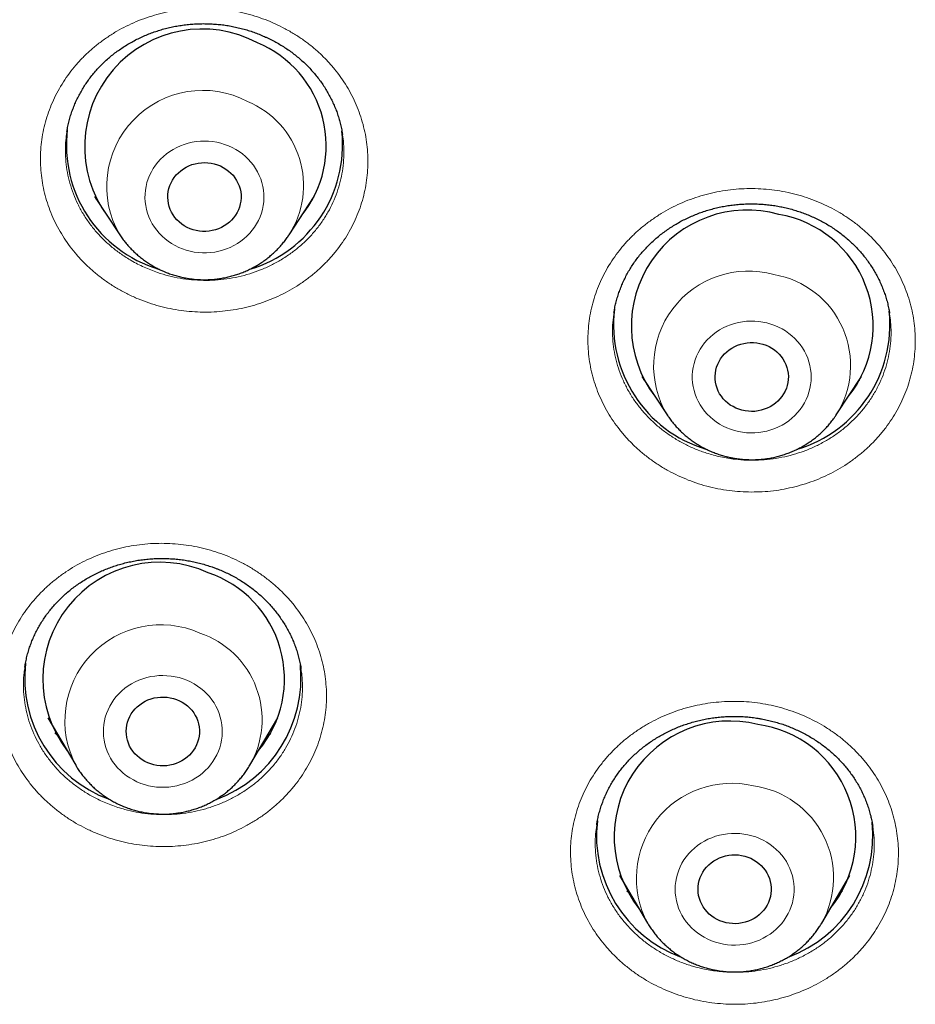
# Model space of a CAD drawing. Header units: millimetres. Extents: x 8 to 436, y 12 to 763.
# Tile 167 of 256: x 216 to 227, y 672 to 684. Entities that reach past the tile are written whole.
import ezdxf

# ---------------------------------------------------------------- set-up
doc = ezdxf.new("R2010")
doc.units = ezdxf.units.MM

msp = doc.modelspace()

# ---------------------------------------------------------------- linework, layer by layer
at = {"color": 7, "linetype": 'Continuous', "lineweight": 30}
for p, q in [((216.513, 682.501), (216.512, 682.496)), ((219.896, 682.471), (219.896, 682.473)), ((216.854, 681.707), (217.164, 681.236)), ((216.884, 681.661), (216.874, 681.671)), ((219.241, 681.236), (219.551, 681.707)), ((219.526, 681.663), (219.515, 681.653)), ((219.241, 681.236), (219.239, 681.233)), ((226.617, 680.268), (226.616, 680.275)), ((223.575, 679.497), (223.885, 679.026)), ((225.962, 679.026), (226.272, 679.497)), ((226.248, 679.454), (226.238, 679.445)), ((215.998, 675.933), (215.998, 675.929)), ((219.388, 675.905), (219.387, 675.909)), ((216.277, 675.309), (216.621, 674.725)), ((218.761, 674.725), (219.105, 675.309)), ((223.02, 673.994), (223.02, 673.989)), ((223.3, 673.371), (223.644, 672.788)), ((225.784, 672.788), (226.127, 673.371)), ((225.784, 672.788), (225.782, 672.785))]:
    msp.add_line(p, q, dxfattribs=at)
at = {"color": 252, "linetype": 'Continuous', "lineweight": 0}
for p, q in [((216.882, 681.665), (216.871, 681.675)), ((219.527, 681.666), (219.518, 681.657)), ((219.239, 681.233), (219.229, 681.219)), ((223.604, 679.453), (223.596, 679.461)), ((226.249, 679.458), (226.241, 679.449)), ((216.417, 675.072), (216.366, 675.123)), ((219.016, 675.12), (218.962, 675.067)), ((223.44, 673.134), (223.389, 673.184)), ((226.04, 673.184), (225.986, 673.131)), ((225.782, 672.785), (225.772, 672.768))]:
    msp.add_line(p, q, dxfattribs=at)
at = {"color": 252, "linetype": 'Continuous', "lineweight": 0, "flags": 128}
for points in [[(217.886, 681.083), (217.932, 681.064), (217.979, 681.048), (218.028, 681.035), (218.077, 681.026), (218.127, 681.019), (218.177, 681.016), (218.228, 681.016), (218.278, 681.019), (218.328, 681.026), (218.377, 681.035), (218.426, 681.048), (218.473, 681.064), (218.519, 681.083), (218.564, 681.105), (218.607, 681.13), (218.648, 681.158), (218.687, 681.188), (218.723, 681.221), (218.758, 681.256), (218.789, 681.293), (218.818, 681.332), (218.843, 681.372), (218.866, 681.415), (218.885, 681.458), (218.902, 681.503), (218.915, 681.549), (218.924, 681.596), (218.93, 681.643), (218.933, 681.69), (218.932, 681.737), (218.928, 681.785), (218.92, 681.831), (218.909, 681.878), (218.894, 681.923), (218.876, 681.967), (218.855, 682.01), (218.831, 682.052), (218.804, 682.092), (218.774, 682.13), (218.741, 682.166), (218.705, 682.2), (218.668, 682.231), (218.628, 682.26), (218.586, 682.286), (218.542, 682.31), (218.497, 682.33), (218.45, 682.348), (218.402, 682.362), (218.353, 682.374), (218.303, 682.382), (218.253, 682.387), (218.202, 682.388), (218.152, 682.387), (218.102, 682.382), (218.052, 682.374), (218.003, 682.362), (217.955, 682.348), (217.908, 682.33), (217.863, 682.31), (217.819, 682.286), (217.777, 682.26), (217.737, 682.231), (217.7, 682.2), (217.664, 682.166), (217.631, 682.13), (217.601, 682.092), (217.574, 682.052), (217.55, 682.01), (217.529, 681.967), (217.511, 681.923), (217.496, 681.878), (217.485, 681.831), (217.477, 681.785), (217.473, 681.737), (217.472, 681.69), (217.475, 681.643), (217.481, 681.596), (217.49, 681.549), (217.503, 681.503), (217.52, 681.458), (217.539, 681.415), (217.562, 681.372), (217.587, 681.332), (217.616, 681.293), (217.647, 681.256), (217.682, 681.221), (217.718, 681.188), (217.757, 681.158), (217.798, 681.13), (217.841, 681.105), (217.886, 681.083)], [(224.761, 678.823), (224.811, 678.814), (224.861, 678.808), (224.911, 678.805), (224.962, 678.806), (225.012, 678.81), (225.062, 678.818), (225.111, 678.828), (225.159, 678.842), (225.206, 678.859), (225.252, 678.879), (225.296, 678.901), (225.339, 678.927), (225.379, 678.955), (225.418, 678.986), (225.454, 679.019), (225.487, 679.055), (225.518, 679.092), (225.546, 679.132), (225.571, 679.173), (225.592, 679.215), (225.611, 679.259), (225.627, 679.305), (225.639, 679.351), (225.647, 679.397), (225.653, 679.444), (225.654, 679.492), (225.653, 679.539), (225.647, 679.586), (225.639, 679.633), (225.627, 679.679), (225.611, 679.724), (225.592, 679.768), (225.571, 679.811), (225.546, 679.852), (225.518, 679.891), (225.487, 679.929), (225.454, 679.964), (225.418, 679.998), (225.379, 680.028), (225.339, 680.057), (225.296, 680.082), (225.252, 680.105), (225.206, 680.125), (225.159, 680.142), (225.111, 680.155), (225.062, 680.166), (225.012, 680.173), (224.962, 680.177), (224.911, 680.178), (224.861, 680.176), (224.811, 680.17), (224.761, 680.161), (224.713, 680.149), (224.665, 680.134), (224.618, 680.115), (224.573, 680.094), (224.53, 680.07), (224.488, 680.043), (224.449, 680.013), (224.412, 679.981), (224.377, 679.947), (224.345, 679.91), (224.316, 679.872), (224.289, 679.832), (224.266, 679.79), (224.245, 679.746), (224.228, 679.702), (224.215, 679.656), (224.204, 679.61), (224.197, 679.563), (224.194, 679.515), (224.194, 679.468), (224.197, 679.421), (224.204, 679.374), (224.215, 679.327), (224.228, 679.282), (224.245, 679.237), (224.266, 679.194), (224.289, 679.152), (224.316, 679.112), (224.345, 679.073), (224.377, 679.037), (224.412, 679.002), (224.449, 678.97), (224.488, 678.941), (224.53, 678.914), (224.573, 678.89), (224.618, 678.868), (224.665, 678.85), (224.713, 678.835), (224.761, 678.823)], [(217.42, 674.503), (217.467, 674.487), (217.515, 674.474), (217.565, 674.465), (217.615, 674.458), (217.665, 674.455), (217.715, 674.455), (217.766, 674.458), (217.816, 674.464), (217.865, 674.474), (217.914, 674.487), (217.961, 674.503), (218.007, 674.522), (218.052, 674.544), (218.095, 674.569), (218.136, 674.596), (218.175, 674.626), (218.211, 674.659), (218.246, 674.694), (218.277, 674.731), (218.306, 674.77), (218.331, 674.811), (218.354, 674.853), (218.374, 674.897), (218.39, 674.941), (218.403, 674.987), (218.413, 675.034), (218.419, 675.081), (218.421, 675.128), (218.421, 675.176), (218.416, 675.223), (218.408, 675.27), (218.397, 675.316), (218.383, 675.361), (218.365, 675.405), (218.344, 675.449), (218.32, 675.49), (218.293, 675.53), (218.263, 675.568), (218.23, 675.604), (218.195, 675.638), (218.157, 675.669), (218.117, 675.698), (218.075, 675.725), (218.031, 675.748), (217.986, 675.769), (217.939, 675.786), (217.891, 675.801), (217.842, 675.812), (217.792, 675.82), (217.742, 675.825), (217.692, 675.827), (217.641, 675.826), (217.591, 675.821), (217.542, 675.813), (217.493, 675.801), (217.445, 675.787), (217.398, 675.769), (217.352, 675.749), (217.308, 675.725), (217.266, 675.699), (217.226, 675.67), (217.189, 675.639), (217.153, 675.605), (217.12, 675.569), (217.09, 675.531), (217.063, 675.491), (217.039, 675.45), (217.018, 675.407), (217, 675.362), (216.985, 675.317), (216.974, 675.271), (216.966, 675.224), (216.962, 675.177), (216.961, 675.13), (216.963, 675.082), (216.969, 675.035), (216.979, 674.989), (216.992, 674.943), (217.008, 674.898), (217.027, 674.854), (217.05, 674.812), (217.075, 674.771), (217.104, 674.732), (217.135, 674.695), (217.17, 674.66), (217.206, 674.627), (217.245, 674.597), (217.286, 674.57), (217.329, 674.545), (217.373, 674.523), (217.42, 674.503)], [(224.576, 672.529), (224.625, 672.522), (224.676, 672.518), (224.726, 672.517), (224.776, 672.519), (224.826, 672.525), (224.876, 672.534), (224.925, 672.546), (224.972, 672.561), (225.019, 672.579), (225.064, 672.601), (225.107, 672.625), (225.149, 672.652), (225.188, 672.681), (225.226, 672.713), (225.26, 672.748), (225.292, 672.784), (225.322, 672.823), (225.348, 672.863), (225.372, 672.905), (225.392, 672.948), (225.409, 672.993), (225.423, 673.038), (225.433, 673.085), (225.44, 673.132), (225.444, 673.179), (225.444, 673.226), (225.44, 673.274), (225.433, 673.321), (225.423, 673.367), (225.409, 673.412), (225.392, 673.457), (225.372, 673.5), (225.349, 673.542), (225.322, 673.583), (225.293, 673.621), (225.261, 673.658), (225.226, 673.692), (225.189, 673.724), (225.15, 673.754), (225.108, 673.781), (225.065, 673.805), (225.02, 673.826), (224.973, 673.845), (224.925, 673.86), (224.877, 673.872), (224.827, 673.881), (224.777, 673.887), (224.727, 673.889), (224.676, 673.888), (224.626, 673.884), (224.576, 673.877), (224.527, 673.867), (224.479, 673.853), (224.432, 673.836), (224.386, 673.816), (224.342, 673.794), (224.299, 673.768), (224.259, 673.74), (224.22, 673.709), (224.184, 673.676), (224.151, 673.64), (224.12, 673.603), (224.092, 673.563), (224.067, 673.522), (224.045, 673.48), (224.027, 673.436), (224.011, 673.39), (223.999, 673.344), (223.99, 673.298), (223.985, 673.251), (223.983, 673.203), (223.985, 673.156), (223.99, 673.109), (223.999, 673.062), (224.011, 673.016), (224.026, 672.971), (224.045, 672.927), (224.067, 672.884), (224.092, 672.843), (224.12, 672.804), (224.15, 672.766), (224.184, 672.731), (224.22, 672.697), (224.258, 672.667), (224.299, 672.638), (224.341, 672.613), (224.385, 672.59), (224.431, 672.57), (224.478, 672.553), (224.526, 672.54), (224.576, 672.529)]]:
    msp.add_lwpolyline(points, dxfattribs=at)
at = {"color": 7, "linetype": 'Continuous', "lineweight": 30, "flags": 128}
for points in [[(218.398, 682.083), (218.433, 682.065), (218.466, 682.045), (218.497, 682.021), (218.526, 681.996), (218.553, 681.968), (218.576, 681.937), (218.597, 681.905), (218.614, 681.872), (218.629, 681.837), (218.64, 681.801), (218.648, 681.764), (218.652, 681.727), (218.652, 681.69), (218.649, 681.652), (218.643, 681.616), (218.633, 681.579), (218.62, 681.544), (218.604, 681.51), (218.584, 681.477), (218.561, 681.447), (218.536, 681.418), (218.508, 681.391), (218.477, 681.367), (218.445, 681.346), (218.41, 681.327), (218.374, 681.311), (218.337, 681.298), (218.298, 681.289), (218.259, 681.282), (218.22, 681.279), (218.18, 681.279), (218.14, 681.283), (218.101, 681.29), (218.063, 681.3), (218.025, 681.313), (217.99, 681.329), (217.955, 681.348), (217.923, 681.37), (217.893, 681.395), (217.865, 681.422), (217.84, 681.451), (217.818, 681.482), (217.799, 681.515), (217.783, 681.549), (217.77, 681.584), (217.761, 681.621), (217.755, 681.658), (217.753, 681.695), (217.754, 681.733), (217.758, 681.77), (217.766, 681.806), (217.778, 681.842), (217.793, 681.877), (217.811, 681.91), (217.832, 681.942), (217.856, 681.972), (217.883, 681.999), (217.912, 682.025), (217.944, 682.048), (217.977, 682.068), (218.012, 682.085), (218.049, 682.099), (218.087, 682.111), (218.126, 682.119), (218.166, 682.123), (218.205, 682.125), (218.245, 682.123), (218.285, 682.118), (218.323, 682.109), (218.361, 682.098), (218.398, 682.083)], [(225.024, 679.904), (225.062, 679.894), (225.1, 679.881), (225.136, 679.865), (225.17, 679.846), (225.202, 679.824), (225.232, 679.8), (225.26, 679.773), (225.285, 679.744), (225.307, 679.713), (225.327, 679.68), (225.343, 679.646), (225.356, 679.61), (225.365, 679.574), (225.371, 679.537), (225.374, 679.5), (225.373, 679.462), (225.368, 679.425), (225.36, 679.389), (225.349, 679.353), (225.334, 679.318), (225.316, 679.285), (225.295, 679.253), (225.271, 679.223), (225.245, 679.195), (225.215, 679.17), (225.184, 679.147), (225.15, 679.126), (225.115, 679.109), (225.078, 679.095), (225.041, 679.083), (225.002, 679.075), (224.962, 679.07), (224.922, 679.069), (224.883, 679.071), (224.843, 679.076), (224.804, 679.084), (224.767, 679.096), (224.73, 679.11), (224.695, 679.128), (224.661, 679.148), (224.63, 679.171), (224.601, 679.197), (224.575, 679.225), (224.551, 679.255), (224.53, 679.287), (224.512, 679.32), (224.498, 679.355), (224.487, 679.391), (224.479, 679.428), (224.475, 679.465), (224.474, 679.502), (224.477, 679.54), (224.483, 679.577), (224.493, 679.613), (224.506, 679.648), (224.522, 679.682), (224.542, 679.715), (224.564, 679.746), (224.589, 679.775), (224.617, 679.801), (224.648, 679.826), (224.68, 679.847), (224.715, 679.866), (224.751, 679.882), (224.788, 679.895), (224.826, 679.905), (224.866, 679.911), (224.905, 679.914), (224.945, 679.914), (224.985, 679.911), (225.024, 679.904)], [(217.858, 675.533), (217.895, 675.518), (217.929, 675.499), (217.962, 675.478), (217.993, 675.454), (218.021, 675.428), (218.047, 675.4), (218.07, 675.369), (218.09, 675.337), (218.107, 675.303), (218.12, 675.268), (218.13, 675.232), (218.137, 675.195), (218.141, 675.157), (218.14, 675.12), (218.137, 675.083), (218.13, 675.046), (218.119, 675.01), (218.105, 674.975), (218.088, 674.941), (218.067, 674.909), (218.044, 674.879), (218.018, 674.85), (217.99, 674.824), (217.959, 674.801), (217.926, 674.78), (217.891, 674.762), (217.854, 674.747), (217.817, 674.735), (217.778, 674.726), (217.739, 674.72), (217.699, 674.718), (217.659, 674.719), (217.619, 674.723), (217.581, 674.731), (217.542, 674.742), (217.505, 674.755), (217.47, 674.772), (217.436, 674.792), (217.404, 674.815), (217.375, 674.84), (217.348, 674.867), (217.323, 674.897), (217.302, 674.928), (217.283, 674.961), (217.268, 674.996), (217.256, 675.032), (217.248, 675.068), (217.243, 675.105), (217.241, 675.143), (217.243, 675.18), (217.248, 675.217), (217.257, 675.254), (217.27, 675.289), (217.285, 675.324), (217.304, 675.357), (217.326, 675.388), (217.351, 675.417), (217.378, 675.444), (217.408, 675.469), (217.44, 675.491), (217.474, 675.511), (217.509, 675.528), (217.546, 675.541), (217.585, 675.552), (217.624, 675.559), (217.663, 675.563), (217.703, 675.563), (217.743, 675.561), (217.782, 675.555), (217.821, 675.546), (217.858, 675.533)], [(224.799, 673.618), (224.838, 673.609), (224.875, 673.598), (224.912, 673.583), (224.947, 673.565), (224.98, 673.544), (225.011, 673.52), (225.04, 673.495), (225.066, 673.466), (225.089, 673.436), (225.11, 673.404), (225.127, 673.37), (225.141, 673.335), (225.152, 673.299), (225.159, 673.263), (225.163, 673.225), (225.164, 673.188), (225.16, 673.151), (225.154, 673.114), (225.144, 673.078), (225.13, 673.042), (225.113, 673.008), (225.094, 672.976), (225.071, 672.945), (225.045, 672.917), (225.017, 672.89), (224.986, 672.866), (224.954, 672.845), (224.919, 672.827), (224.883, 672.811), (224.845, 672.799), (224.807, 672.789), (224.767, 672.783), (224.728, 672.78), (224.688, 672.781), (224.648, 672.785), (224.609, 672.792), (224.571, 672.802), (224.534, 672.815), (224.498, 672.832), (224.464, 672.851), (224.432, 672.873), (224.402, 672.898), (224.375, 672.925), (224.35, 672.954), (224.328, 672.986), (224.309, 673.019), (224.293, 673.053), (224.281, 673.088), (224.272, 673.125), (224.266, 673.162), (224.264, 673.199), (224.265, 673.237), (224.27, 673.274), (224.279, 673.31), (224.29, 673.346), (224.306, 673.381), (224.324, 673.414), (224.345, 673.445), (224.369, 673.475), (224.396, 673.503), (224.426, 673.528), (224.457, 673.551), (224.491, 673.57), (224.527, 673.588), (224.564, 673.602), (224.602, 673.612), (224.641, 673.62), (224.68, 673.625), (224.72, 673.626), (224.76, 673.624), (224.799, 673.618)]]:
    msp.add_lwpolyline(points, dxfattribs=at)
at = {"color": 7, "linetype": 'Continuous', "lineweight": 30}
for centre, radius, start, end in [((218.174, 682.321), 1.443, 61.9309, 216.3744), ((218.328, 682.329), 1.37, 320.9664, 67.4409), ((218.099, 682.342), 1.593, 173.1833, 253.1565), ((218.302, 682.345), 1.597, 286.6442, 5.9083), ((224.871, 680.116), 1.426, 74.2459, 217.1459), ((225.027, 680.119), 1.388, 321.5235, 80.4183), ((224.82, 680.132), 1.593, 173.1079, 253.2154), ((225.024, 680.135), 1.597, 286.6929, 5.9182), ((217.654, 675.781), 1.437, 65.552, 217.5936), ((217.809, 675.785), 1.376, 320.2199, 71.3722), ((217.582, 675.797), 1.588, 173.4152, 249.7699), ((217.799, 675.798), 1.589, 290.1663, 5.7322), ((224.656, 673.846), 1.422, 76.0812, 218.2121), ((224.812, 673.848), 1.391, 320.7179, 82.3434), ((224.605, 673.86), 1.588, 173.3632, 249.8403), ((224.823, 673.86), 1.589, 290.1832, 5.9958)]:
    msp.add_arc(centre, radius, start, end, dxfattribs=at)
at = {"color": 252, "linetype": 'Continuous', "lineweight": 0}
for centre, radius, start, end in [((218.182, 681.831), 1.18, 62.2081, 210.2763), ((218.303, 681.843), 1.117, 327.0935, 67.4028), ((224.884, 679.627), 1.165, 74.4941, 211.3918), ((225.005, 679.633), 1.133, 327.2576, 80.3324), ((217.667, 675.271), 1.179, 66.0797, 207.9725), ((217.786, 675.284), 1.124, 329.6047, 71.3368), ((224.674, 673.337), 1.167, 76.5702, 208.0597), ((224.791, 673.345), 1.138, 330.6907, 82.2123)]:
    msp.add_arc(centre, radius, start, end, dxfattribs=at)
for points, knots in [([(219.072, 683.828), (219.072, 683.828), (219.113, 683.809), (219.193, 683.769), (219.309, 683.703), (219.42, 683.629), (219.525, 683.549), (219.624, 683.463), (219.716, 683.37), (219.802, 683.272), (219.88, 683.169), (219.951, 683.061), (220.014, 682.949), (220.068, 682.834), (220.114, 682.715), (220.151, 682.594), (220.18, 682.47), (220.199, 682.346), (220.209, 682.221), (220.211, 682.095), (220.203, 681.969), (220.186, 681.844), (220.16, 681.721), (220.124, 681.599), (220.081, 681.481), (220.028, 681.364), (219.967, 681.252), (219.899, 681.144), (219.822, 681.041), (219.738, 680.942), (219.647, 680.849), (219.55, 680.762), (219.446, 680.681), (219.337, 680.607), (219.222, 680.54), (219.103, 680.48), (218.979, 680.428), (218.852, 680.384), (218.723, 680.348), (218.59, 680.32), (218.456, 680.301), (218.321, 680.29), (218.185, 680.287), (218.05, 680.293), (217.915, 680.307), (217.781, 680.33), (217.649, 680.361), (217.518, 680.401), (217.389, 680.449), (217.262, 680.507), (217.141, 680.572), (217.027, 680.643), (216.919, 680.721), (216.817, 680.805), (216.722, 680.895), (216.633, 680.99), (216.552, 681.091), (216.478, 681.197), (216.411, 681.307), (216.353, 681.421), (216.303, 681.539), (216.262, 681.659), (216.23, 681.781), (216.207, 681.905), (216.192, 682.03), (216.187, 682.156), (216.191, 682.282), (216.204, 682.407), (216.226, 682.531), (216.257, 682.654), (216.297, 682.774), (216.346, 682.891), (216.403, 683.005), (216.469, 683.115), (216.542, 683.221), (216.622, 683.322), (216.71, 683.417), (216.805, 683.507), (216.906, 683.59), (217.013, 683.667), (217.125, 683.738), (217.242, 683.8), (217.364, 683.856), (217.49, 683.903), (217.619, 683.943), (217.75, 683.975), (217.883, 683.998), (218.018, 684.012), (218.153, 684.019), (218.289, 684.017), (218.424, 684.006), (218.558, 683.987), (218.691, 683.96), (218.821, 683.924), (218.949, 683.881), (219.031, 683.846), (219.072, 683.828)], [0, 0, 0, 0, 0.000115, 0.010817, 0.021556, 0.032308, 0.043047, 0.053749, 0.064452, 0.075191, 0.085942, 0.096681, 0.107383, 0.118091, 0.128835, 0.139591, 0.150335, 0.161043, 0.171758, 0.18251, 0.193275, 0.204027, 0.214742, 0.225465, 0.236225, 0.246997, 0.257757, 0.26848, 0.279207, 0.28997, 0.300746, 0.31151, 0.322236, 0.332961, 0.343723, 0.354497, 0.365259, 0.375984, 0.386703, 0.397458, 0.408226, 0.418981, 0.4297, 0.44041, 0.451157, 0.461916, 0.472663, 0.483374, 0.494521, 0.505683, 0.51683, 0.527535, 0.538277, 0.549031, 0.559773, 0.570478, 0.581182, 0.591924, 0.602677, 0.613419, 0.624124, 0.634833, 0.64558, 0.656338, 0.667085, 0.677795, 0.688513, 0.699267, 0.710034, 0.720789, 0.731507, 0.742232, 0.752993, 0.763767, 0.774529, 0.785253, 0.79598, 0.806744, 0.81752, 0.828283, 0.83901, 0.849734, 0.860494, 0.871266, 0.882027, 0.89275, 0.903466, 0.914219, 0.924984, 0.935737, 0.946453, 0.957138, 0.967859, 0.978593, 0.989315, 1, 1, 1, 1]), ([(216.512, 682.496), (216.508, 682.464), (216.496, 682.387), (216.492, 682.266), (216.499, 682.132), (216.517, 682.001), (216.548, 681.869), (216.591, 681.741), (216.645, 681.617), (216.709, 681.498), (216.785, 681.383), (216.871, 681.275), (216.966, 681.175), (217.069, 681.082), (217.182, 680.996), (217.287, 680.93), (217.381, 680.878), (217.46, 680.84), (217.542, 680.805), (217.643, 680.768), (217.762, 680.733), (217.902, 680.703), (218.046, 680.684), (218.19, 680.676), (218.335, 680.68), (218.477, 680.694), (218.62, 680.72), (218.758, 680.757), (218.893, 680.805), (219.022, 680.862), (219.146, 680.931), (219.264, 681.008), (219.373, 681.094), (219.474, 681.188), (219.567, 681.291), (219.649, 681.4), (219.722, 681.515), (219.783, 681.635), (219.833, 681.761), (219.872, 681.889), (219.899, 682.021), (219.914, 682.153), (219.916, 682.287), (219.91, 682.393), (219.899, 682.455), (219.896, 682.471)], [0, 0, 0, 0, 0.01792, 0.042997, 0.067172, 0.091778, 0.116385, 0.141438, 0.165597, 0.190187, 0.214777, 0.239814, 0.26397, 0.288557, 0.313145, 0.33818, 0.353433, 0.368686, 0.384109, 0.399533, 0.4237, 0.4483, 0.4729, 0.497947, 0.522136, 0.546759, 0.571381, 0.596452, 0.62066, 0.645301, 0.669943, 0.695033, 0.71925, 0.743635, 0.76855, 0.793649, 0.817861, 0.842506, 0.867151, 0.892244, 0.916442, 0.941071, 0.965701, 0.990777, 1, 1, 1, 1]), ([(225.37, 681.757), (225.37, 681.757), (225.414, 681.747), (225.502, 681.726), (225.631, 681.685), (225.756, 681.636), (225.878, 681.58), (225.995, 681.516), (226.107, 681.446), (226.214, 681.368), (226.315, 681.283), (226.41, 681.193), (226.498, 681.097), (226.578, 680.996), (226.651, 680.89), (226.717, 680.78), (226.774, 680.666), (226.823, 680.548), (226.863, 680.428), (226.894, 680.306), (226.917, 680.182), (226.93, 680.056), (226.934, 679.931), (226.929, 679.805), (226.915, 679.68), (226.892, 679.556), (226.86, 679.434), (226.819, 679.314), (226.769, 679.197), (226.711, 679.084), (226.645, 678.974), (226.571, 678.869), (226.489, 678.768), (226.4, 678.673), (226.305, 678.584), (226.203, 678.501), (226.095, 678.424), (225.982, 678.355), (225.865, 678.293), (225.743, 678.238), (225.617, 678.191), (225.488, 678.152), (225.356, 678.121), (225.223, 678.098), (225.088, 678.084), (224.952, 678.079), (224.817, 678.081), (224.68, 678.092), (224.542, 678.113), (224.405, 678.142), (224.271, 678.18), (224.143, 678.226), (224.02, 678.279), (223.901, 678.34), (223.786, 678.407), (223.677, 678.482), (223.573, 678.563), (223.476, 678.651), (223.385, 678.745), (223.301, 678.844), (223.224, 678.947), (223.155, 679.056), (223.095, 679.168), (223.042, 679.285), (222.998, 679.404), (222.962, 679.525), (222.936, 679.648), (222.919, 679.773), (222.911, 679.899), (222.912, 680.025), (222.922, 680.15), (222.941, 680.274), (222.969, 680.397), (223.007, 680.518), (223.052, 680.637), (223.107, 680.752), (223.169, 680.863), (223.24, 680.97), (223.319, 681.073), (223.404, 681.171), (223.497, 681.262), (223.596, 681.348), (223.701, 681.427), (223.812, 681.5), (223.927, 681.566), (224.047, 681.624), (224.172, 681.674), (224.299, 681.717), (224.43, 681.751), (224.563, 681.778), (224.697, 681.796), (224.832, 681.805), (224.967, 681.806), (225.103, 681.798), (225.237, 681.783), (225.325, 681.766), (225.37, 681.757)], [0, 0, 0, 0, 0.0001146, 0.0108172, 0.0215563, 0.0323078, 0.0430469, 0.0537495, 0.0644519, 0.0751908, 0.0859421, 0.096681, 0.1073834, 0.1180908, 0.1288348, 0.1395911, 0.1503351, 0.1610426, 0.1717581, 0.1825101, 0.1932746, 0.2040267, 0.2147422, 0.2254653, 0.236225, 0.2469971, 0.2577568, 0.2684798, 0.2792067, 0.2899702, 0.3007461, 0.3115095, 0.3222363, 0.3329614, 0.3437232, 0.3544974, 0.3652592, 0.3759842, 0.3867029, 0.3974582, 0.4082259, 0.4189812, 0.4296998, 0.4404101, 0.4511571, 0.4619164, 0.4726633, 0.4833736, 0.4945213, 0.5056828, 0.5168304, 0.5275354, 0.538277, 0.549031, 0.5597726, 0.5704776, 0.5811824, 0.5919237, 0.6026774, 0.6134188, 0.6241236, 0.6348334, 0.6455797, 0.6563384, 0.6670847, 0.6777945, 0.6885126, 0.6992673, 0.7100344, 0.7207891, 0.7315072, 0.742232, 0.7529934, 0.7637672, 0.7745286, 0.7852534, 0.7959803, 0.8067438, 0.8175198, 0.8282834, 0.8390102, 0.8497337, 0.8604939, 0.8712665, 0.8820266, 0.8927501, 0.9034661, 0.9142189, 0.924984, 0.9357367, 0.9464528, 0.9571379, 0.9678595, 0.9785933, 0.9893149, 1, 1, 1, 1]), ([(223.233, 680.279), (223.23, 680.262), (223.219, 680.201), (223.213, 680.095), (223.215, 679.963), (223.23, 679.829), (223.257, 679.698), (223.296, 679.569), (223.345, 679.445), (223.407, 679.323), (223.479, 679.207), (223.562, 679.098), (223.653, 678.995), (223.754, 678.899), (223.864, 678.812), (223.981, 678.734), (224.104, 678.665), (224.234, 678.605), (224.352, 678.562), (224.455, 678.532), (224.542, 678.511), (224.631, 678.494), (224.737, 678.479), (224.862, 678.469), (225.006, 678.47), (225.15, 678.481), (225.293, 678.504), (225.432, 678.537), (225.567, 678.581), (225.699, 678.636), (225.825, 678.701), (225.945, 678.776), (226.057, 678.859), (226.161, 678.951), (226.257, 679.052), (226.343, 679.159), (226.418, 679.271), (226.484, 679.391), (226.538, 679.514), (226.581, 679.642), (226.611, 679.771), (226.631, 679.904), (226.637, 680.038), (226.633, 680.16), (226.622, 680.236), (226.617, 680.268)], [0, 0, 0, 0, 0.00983, 0.034134, 0.058609, 0.083279, 0.108353, 0.132635, 0.157183, 0.181732, 0.206782, 0.231047, 0.25558, 0.280113, 0.305147, 0.329409, 0.353939, 0.378469, 0.403501, 0.418753, 0.434004, 0.449425, 0.464847, 0.48912, 0.513663, 0.538205, 0.56325, 0.587546, 0.61211, 0.636674, 0.661742, 0.686057, 0.710543, 0.735225, 0.760312, 0.784699, 0.809086, 0.833821, 0.858916, 0.883214, 0.907812, 0.93241, 0.9575, 0.981804, 1, 1, 1, 1]), ([(218.436, 677.312), (218.436, 677.312), (218.479, 677.296), (218.562, 677.261), (218.682, 677.202), (218.798, 677.136), (218.909, 677.062), (219.014, 676.982), (219.113, 676.896), (219.206, 676.804), (219.292, 676.706), (219.37, 676.603), (219.441, 676.496), (219.504, 676.384), (219.558, 676.269), (219.605, 676.15), (219.642, 676.029), (219.671, 675.906), (219.69, 675.782), (219.701, 675.657), (219.702, 675.531), (219.694, 675.406), (219.677, 675.281), (219.651, 675.158), (219.616, 675.037), (219.572, 674.918), (219.52, 674.802), (219.459, 674.69), (219.39, 674.582), (219.314, 674.479), (219.229, 674.38), (219.138, 674.287), (219.041, 674.2), (218.937, 674.12), (218.827, 674.046), (218.712, 673.979), (218.593, 673.919), (218.469, 673.867), (218.342, 673.823), (218.212, 673.787), (218.08, 673.759), (217.945, 673.74), (217.81, 673.728), (217.674, 673.726), (217.538, 673.732), (217.403, 673.746), (217.269, 673.769), (217.136, 673.8), (217.003, 673.841), (216.872, 673.89), (216.747, 673.947), (216.627, 674.011), (216.514, 674.081), (216.407, 674.159), (216.305, 674.242), (216.209, 674.332), (216.12, 674.427), (216.039, 674.528), (215.964, 674.634), (215.898, 674.744), (215.839, 674.857), (215.79, 674.974), (215.748, 675.094), (215.716, 675.217), (215.692, 675.34), (215.678, 675.465), (215.673, 675.591), (215.676, 675.716), (215.689, 675.841), (215.711, 675.965), (215.742, 676.087), (215.782, 676.207), (215.831, 676.324), (215.888, 676.438), (215.954, 676.548), (216.027, 676.654), (216.108, 676.754), (216.196, 676.85), (216.291, 676.939), (216.392, 677.023), (216.499, 677.1), (216.611, 677.17), (216.729, 677.233), (216.851, 677.288), (216.977, 677.336), (217.105, 677.375), (217.237, 677.407), (217.37, 677.43), (217.505, 677.445), (217.641, 677.451), (217.777, 677.449), (217.912, 677.438), (218.046, 677.419), (218.179, 677.392), (218.309, 677.357), (218.394, 677.327), (218.436, 677.312)], [0, 0, 0, 0, 0.000143, 0.01084, 0.021574, 0.03232, 0.043054, 0.053751, 0.064447, 0.075181, 0.085926, 0.09666, 0.107357, 0.118061, 0.128802, 0.139555, 0.150295, 0.161, 0.171716, 0.182468, 0.193233, 0.203986, 0.214702, 0.225429, 0.236193, 0.246969, 0.257733, 0.26846, 0.279193, 0.289962, 0.300744, 0.311513, 0.322246, 0.332976, 0.343743, 0.354522, 0.365289, 0.376019, 0.386739, 0.397497, 0.408267, 0.419024, 0.429745, 0.440453, 0.451198, 0.461955, 0.472701, 0.483409, 0.494548, 0.505701, 0.516841, 0.527542, 0.538279, 0.549028, 0.559766, 0.570466, 0.581167, 0.591903, 0.602653, 0.61339, 0.62409, 0.634798, 0.645542, 0.656298, 0.667042, 0.67775, 0.68847, 0.699226, 0.709995, 0.720752, 0.731472, 0.742201, 0.752968, 0.763746, 0.774513, 0.785242, 0.795975, 0.806744, 0.817526, 0.828296, 0.839028, 0.849756, 0.860521, 0.871298, 0.882062, 0.89279, 0.903507, 0.91426, 0.925026, 0.93578, 0.946496, 0.957173, 0.967886, 0.978611, 0.989324, 1, 1, 1, 1]), ([(215.998, 675.929), (215.994, 675.907), (215.983, 675.842), (215.978, 675.73), (215.982, 675.596), (215.999, 675.464), (216.027, 675.334), (216.067, 675.205), (216.119, 675.08), (216.182, 674.96), (216.256, 674.846), (216.34, 674.736), (216.433, 674.634), (216.536, 674.539), (216.646, 674.454), (216.765, 674.375), (216.874, 674.316), (216.972, 674.27), (217.054, 674.237), (217.139, 674.207), (217.241, 674.177), (217.363, 674.149), (217.506, 674.128), (217.651, 674.118), (217.795, 674.119), (217.939, 674.132), (218.08, 674.155), (218.221, 674.19), (218.356, 674.236), (218.487, 674.291), (218.612, 674.357), (218.732, 674.433), (218.843, 674.517), (218.946, 674.61), (219.04, 674.709), (219.125, 674.818), (219.2, 674.932), (219.263, 675.051), (219.316, 675.174), (219.357, 675.303), (219.386, 675.433), (219.403, 675.566), (219.408, 675.698), (219.403, 675.812), (219.392, 675.88), (219.388, 675.905)], [0, 0, 0, 0, 0.012402, 0.037071, 0.062188, 0.086391, 0.111026, 0.13566, 0.160742, 0.184922, 0.209534, 0.234146, 0.259205, 0.283381, 0.307989, 0.332598, 0.357654, 0.372914, 0.388175, 0.403606, 0.419036, 0.443229, 0.467855, 0.492482, 0.517557, 0.541781, 0.56644, 0.591099, 0.616207, 0.640459, 0.665146, 0.689833, 0.714969, 0.739233, 0.763666, 0.788631, 0.813778, 0.838035, 0.862726, 0.887416, 0.912554, 0.936789, 0.961455, 0.986122, 1, 1, 1, 1]), ([(225.093, 675.475), (225.094, 675.475), (225.139, 675.467), (225.227, 675.448), (225.357, 675.411), (225.485, 675.366), (225.608, 675.314), (225.728, 675.254), (225.843, 675.187), (225.952, 675.113), (226.057, 675.032), (226.155, 674.945), (226.246, 674.852), (226.33, 674.754), (226.408, 674.65), (226.477, 674.542), (226.539, 674.43), (226.592, 674.315), (226.636, 674.196), (226.672, 674.075), (226.699, 673.952), (226.717, 673.827), (226.726, 673.702), (226.726, 673.577), (226.716, 673.451), (226.697, 673.327), (226.67, 673.204), (226.633, 673.083), (226.588, 672.965), (226.534, 672.85), (226.472, 672.738), (226.401, 672.631), (226.323, 672.528), (226.238, 672.43), (226.146, 672.338), (226.047, 672.252), (225.942, 672.172), (225.831, 672.099), (225.716, 672.034), (225.596, 671.975), (225.471, 671.924), (225.343, 671.881), (225.213, 671.846), (225.08, 671.82), (224.946, 671.801), (224.81, 671.791), (224.674, 671.79), (224.537, 671.797), (224.399, 671.813), (224.26, 671.838), (224.125, 671.872), (223.995, 671.913), (223.87, 671.962), (223.749, 672.019), (223.631, 672.083), (223.519, 672.154), (223.413, 672.232), (223.312, 672.316), (223.218, 672.407), (223.13, 672.503), (223.049, 672.604), (222.977, 672.71), (222.912, 672.82), (222.855, 672.935), (222.806, 673.052), (222.766, 673.172), (222.736, 673.294), (222.714, 673.418), (222.701, 673.543), (222.697, 673.669), (222.702, 673.794), (222.717, 673.919), (222.741, 674.043), (222.774, 674.165), (222.815, 674.284), (222.865, 674.401), (222.924, 674.514), (222.991, 674.623), (223.066, 674.728), (223.148, 674.828), (223.237, 674.923), (223.333, 675.011), (223.435, 675.094), (223.544, 675.17), (223.657, 675.239), (223.775, 675.301), (223.898, 675.355), (224.024, 675.401), (224.153, 675.44), (224.285, 675.47), (224.419, 675.492), (224.554, 675.506), (224.689, 675.511), (224.825, 675.508), (224.96, 675.497), (225.049, 675.482), (225.093, 675.475)], [0, 0, 0, 0, 0.000143, 0.01084, 0.021574, 0.03232, 0.043054, 0.053751, 0.064447, 0.075181, 0.085926, 0.09666, 0.107357, 0.118061, 0.128802, 0.139555, 0.150295, 0.161, 0.171716, 0.182468, 0.193233, 0.203986, 0.214702, 0.225429, 0.236193, 0.246969, 0.257733, 0.26846, 0.279193, 0.289962, 0.300744, 0.311513, 0.322246, 0.332976, 0.343743, 0.354522, 0.365289, 0.376019, 0.386739, 0.397497, 0.408267, 0.419024, 0.429745, 0.440453, 0.451198, 0.461955, 0.472701, 0.483409, 0.494548, 0.505701, 0.516841, 0.527542, 0.538279, 0.549028, 0.559766, 0.570466, 0.581167, 0.591903, 0.602653, 0.61339, 0.62409, 0.634798, 0.645542, 0.656298, 0.667042, 0.67775, 0.68847, 0.699226, 0.709995, 0.720752, 0.731472, 0.742201, 0.752968, 0.763746, 0.774513, 0.785242, 0.795975, 0.806744, 0.817526, 0.828296, 0.839028, 0.849756, 0.860521, 0.871298, 0.882062, 0.89279, 0.903507, 0.91426, 0.925026, 0.93578, 0.946496, 0.957173, 0.967886, 0.978611, 0.989324, 1, 1, 1, 1]), ([(223.02, 673.989), (223.015, 673.954), (223.003, 673.875), (223, 673.752), (223.007, 673.619), (223.027, 673.487), (223.058, 673.357), (223.102, 673.229), (223.156, 673.107), (223.222, 672.988), (223.299, 672.874), (223.386, 672.768), (223.481, 672.668), (223.586, 672.576), (223.699, 672.492), (223.819, 672.418), (223.944, 672.353), (224.076, 672.297), (224.196, 672.258), (224.301, 672.231), (224.388, 672.213), (224.477, 672.199), (224.585, 672.187), (224.71, 672.182), (224.854, 672.186), (224.998, 672.202), (225.14, 672.229), (225.278, 672.267), (225.412, 672.315), (225.542, 672.374), (225.666, 672.443), (225.783, 672.521), (225.892, 672.607), (225.993, 672.703), (226.085, 672.806), (226.167, 672.915), (226.239, 673.03), (226.3, 673.151), (226.35, 673.277), (226.387, 673.405), (226.413, 673.535), (226.428, 673.668), (226.429, 673.802), (226.423, 673.905), (226.412, 673.963), (226.41, 673.977)], [0, 0, 0, 0, 0.019848, 0.044162, 0.068646, 0.093326, 0.118409, 0.14269, 0.167238, 0.191786, 0.216834, 0.241092, 0.265617, 0.290142, 0.315168, 0.339422, 0.363943, 0.388464, 0.413488, 0.428728, 0.443969, 0.459379, 0.47479, 0.49906, 0.523599, 0.548139, 0.573181, 0.597483, 0.622055, 0.646626, 0.671702, 0.696032, 0.720533, 0.745231, 0.770334, 0.794739, 0.819145, 0.843899, 0.869013, 0.893326, 0.91794, 0.942554, 0.96766, 0.991972, 1, 1, 1, 1])]:
    msp.add_open_spline(points, degree=3, knots=knots, dxfattribs=at)
at = {"color": 7, "linetype": 'Continuous', "lineweight": 30}
for points, knots in [([(216.512, 682.501), (216.515, 682.519), (216.522, 682.56), (216.536, 682.621), (216.554, 682.686), (216.574, 682.75), (216.598, 682.814), (216.624, 682.875), (216.654, 682.936), (216.686, 682.995), (216.72, 683.053), (216.758, 683.11), (216.798, 683.165), (216.841, 683.219), (216.886, 683.271), (216.934, 683.322), (216.984, 683.37), (217.036, 683.416), (217.089, 683.46), (217.145, 683.501), (217.203, 683.54), (217.263, 683.578), (217.324, 683.613), (217.388, 683.646), (217.453, 683.676), (217.519, 683.704), (217.586, 683.728), (217.654, 683.751), (217.722, 683.77), (217.792, 683.787), (217.863, 683.801), (217.934, 683.812), (218.007, 683.821), (218.079, 683.827), (218.152, 683.83), (218.224, 683.83), (218.297, 683.827), (218.369, 683.822), (218.441, 683.814), (218.512, 683.803), (218.583, 683.789), (218.654, 683.772), (218.723, 683.753), (218.792, 683.731), (218.859, 683.706), (218.913, 683.684), (218.944, 683.67), (218.954, 683.666)], [0, 0, 0, 0, 0.019096, 0.042067, 0.065078, 0.088094, 0.111072, 0.133979, 0.156783, 0.17948, 0.202101, 0.224796, 0.247601, 0.270469, 0.293354, 0.31619, 0.338926, 0.361512, 0.383948, 0.406316, 0.42877, 0.451351, 0.474013, 0.496708, 0.519379, 0.54197, 0.564432, 0.586741, 0.608988, 0.631348, 0.653793, 0.676298, 0.698833, 0.721368, 0.743868, 0.766306, 0.788655, 0.810953, 0.833371, 0.855769, 0.878154, 0.900541, 0.922941, 0.945364, 0.967824, 0.990335, 1, 1, 1, 1]), ([(218.954, 683.666), (218.965, 683.661), (218.997, 683.646), (219.05, 683.62), (219.112, 683.585), (219.172, 683.549), (219.231, 683.51), (219.288, 683.468), (219.343, 683.425), (219.396, 683.38), (219.447, 683.332), (219.496, 683.282), (219.542, 683.231), (219.586, 683.178), (219.627, 683.124), (219.666, 683.067), (219.703, 683.009), (219.736, 682.95), (219.767, 682.89), (219.795, 682.828), (219.821, 682.766), (219.843, 682.703), (219.862, 682.639), (219.878, 682.575), (219.89, 682.518), (219.895, 682.484), (219.897, 682.471)], [0, 0, 0, 0, 0.021285, 0.064324, 0.107291, 0.150249, 0.193228, 0.236246, 0.279326, 0.322495, 0.365776, 0.409168, 0.452138, 0.495335, 0.538734, 0.582285, 0.625936, 0.669633, 0.713311, 0.756908, 0.800372, 0.84372, 0.887112, 0.930953, 0.975021, 1, 1, 1, 1]), ([(223.232, 680.279), (223.234, 680.293), (223.239, 680.328), (223.251, 680.384), (223.268, 680.449), (223.287, 680.512), (223.31, 680.575), (223.335, 680.638), (223.364, 680.699), (223.395, 680.76), (223.429, 680.819), (223.466, 680.876), (223.505, 680.932), (223.546, 680.986), (223.59, 681.038), (223.637, 681.088), (223.686, 681.137), (223.737, 681.184), (223.791, 681.229), (223.847, 681.272), (223.904, 681.313), (223.964, 681.351), (224.024, 681.387), (224.086, 681.42), (224.15, 681.451), (224.215, 681.48), (224.282, 681.506), (224.35, 681.529), (224.419, 681.55), (224.489, 681.568), (224.56, 681.584), (224.631, 681.596), (224.702, 681.606), (224.774, 681.613), (224.847, 681.617), (224.919, 681.618), (224.992, 681.617), (225.064, 681.613), (225.136, 681.606), (225.208, 681.596), (225.266, 681.586), (225.3, 681.578), (225.31, 681.576)], [0, 0, 0, 0, 0.015593, 0.041536, 0.067357, 0.093124, 0.118971, 0.144949, 0.171003, 0.197078, 0.223103, 0.249017, 0.274763, 0.30033, 0.325802, 0.35136, 0.377058, 0.402845, 0.428667, 0.454461, 0.480162, 0.505717, 0.531096, 0.556359, 0.581751, 0.607236, 0.632786, 0.658369, 0.683949, 0.709488, 0.734954, 0.76032, 0.785625, 0.810984, 0.836382, 0.861762, 0.887135, 0.912519, 0.937924, 0.963363, 0.988854, 1, 1, 1, 1]), ([(225.31, 681.576), (225.322, 681.574), (225.357, 681.566), (225.415, 681.551), (225.484, 681.53), (225.552, 681.507), (225.619, 681.482), (225.684, 681.453), (225.748, 681.422), (225.811, 681.389), (225.872, 681.353), (225.931, 681.315), (225.989, 681.275), (226.045, 681.233), (226.098, 681.188), (226.15, 681.141), (226.2, 681.093), (226.247, 681.042), (226.292, 680.99), (226.334, 680.936), (226.374, 680.88), (226.411, 680.824), (226.445, 680.766), (226.477, 680.706), (226.506, 680.645), (226.532, 680.583), (226.556, 680.519), (226.577, 680.455), (226.594, 680.391), (226.607, 680.33), (226.614, 680.292), (226.617, 680.275)], [0, 0, 0, 0, 0.017396, 0.052484, 0.087505, 0.12251, 0.157518, 0.192551, 0.227624, 0.262756, 0.297968, 0.333264, 0.368245, 0.403349, 0.438612, 0.473996, 0.509456, 0.544951, 0.580426, 0.615834, 0.651131, 0.686317, 0.721527, 0.75713, 0.792932, 0.828856, 0.864827, 0.900751, 0.936543, 0.972128, 1, 1, 1, 1]), ([(217.164, 681.237), (217.169, 681.229), (217.185, 681.205), (217.214, 681.165), (217.252, 681.118), (217.293, 681.073), (217.336, 681.03), (217.381, 680.989), (217.428, 680.95), (217.477, 680.914), (217.528, 680.88), (217.581, 680.848), (217.631, 680.821), (217.665, 680.806), (217.679, 680.799)], [0, 0, 0, 0, 0.039521, 0.128084, 0.216741, 0.305496, 0.39435, 0.483307, 0.572364, 0.661523, 0.750779, 0.840132, 0.929576, 1, 1, 1, 1]), ([(217.679, 680.799), (217.692, 680.793), (217.723, 680.779), (217.775, 680.76), (217.834, 680.74), (217.894, 680.724), (217.954, 680.71), (218.015, 680.7), (218.077, 680.692), (218.139, 680.687), (218.202, 680.686), (218.264, 680.687), (218.326, 680.692), (218.388, 680.699), (218.449, 680.71), (218.51, 680.724), (218.57, 680.74), (218.629, 680.759), (218.687, 680.782), (218.744, 680.807), (218.799, 680.835), (218.853, 680.865), (218.905, 680.898), (218.955, 680.934), (219.004, 680.972), (219.05, 681.012), (219.094, 681.054), (219.136, 681.099), (219.175, 681.145), (219.21, 681.19), (219.23, 681.22), (219.239, 681.233)], [0, 0, 0, 0, 0.023452, 0.058559, 0.093683, 0.128834, 0.164009, 0.199205, 0.23442, 0.26965, 0.304892, 0.340145, 0.375403, 0.410664, 0.445924, 0.48118, 0.51643, 0.551668, 0.586894, 0.622102, 0.65729, 0.692454, 0.727592, 0.762701, 0.797778, 0.832819, 0.867825, 0.902791, 0.937718, 0.972603, 1, 1, 1, 1]), ([(223.607, 679.449), (223.606, 679.45), (223.602, 679.453), (223.599, 679.456), (223.597, 679.459)], [0, 0, 0, 0, 0.350067, 1, 1, 1, 1]), ([(223.885, 679.027), (223.894, 679.014), (223.914, 678.983), (223.949, 678.938), (223.987, 678.892), (224.029, 678.848), (224.073, 678.805), (224.118, 678.765), (224.166, 678.727), (224.216, 678.691), (224.268, 678.658), (224.321, 678.628), (224.376, 678.6), (224.432, 678.574), (224.49, 678.552), (224.549, 678.532), (224.604, 678.516), (224.64, 678.508), (224.656, 678.505)], [0, 0, 0, 0, 0.05117, 0.1148415, 0.1785817, 0.2423927, 0.3062762, 0.3702327, 0.4342619, 0.498363, 0.5625342, 0.6267732, 0.6910771, 0.7554425, 0.8198657, 0.8843425, 0.9488683, 1, 1, 1, 1]), ([(224.656, 678.505), (224.67, 678.502), (224.704, 678.495), (224.758, 678.487), (224.82, 678.48), (224.882, 678.477), (224.945, 678.476), (225.007, 678.479), (225.069, 678.484), (225.131, 678.493), (225.192, 678.504), (225.252, 678.519), (225.312, 678.536), (225.371, 678.557), (225.428, 678.58), (225.485, 678.606), (225.539, 678.635), (225.593, 678.666), (225.644, 678.7), (225.694, 678.737), (225.741, 678.775), (225.787, 678.816), (225.83, 678.86), (225.871, 678.905), (225.91, 678.952), (225.94, 678.992), (225.956, 679.017), (225.961, 679.026)], [0, 0, 0, 0, 0.02752, 0.069014, 0.110523, 0.152049, 0.193589, 0.235139, 0.276694, 0.318251, 0.359805, 0.401354, 0.442893, 0.484419, 0.525927, 0.567414, 0.608875, 0.650308, 0.691708, 0.733073, 0.774398, 0.815682, 0.856922, 0.898116, 0.939262, 0.980359, 1, 1, 1, 1]), ([(215.997, 675.93), (215.997, 675.935), (216.001, 675.962), (216.011, 676.012), (216.026, 676.077), (216.045, 676.141), (216.066, 676.205), (216.09, 676.267), (216.117, 676.328), (216.147, 676.388), (216.18, 676.447), (216.216, 676.504), (216.254, 676.561), (216.295, 676.616), (216.339, 676.669), (216.385, 676.721), (216.433, 676.77), (216.483, 676.817), (216.535, 676.862), (216.589, 676.905), (216.646, 676.946), (216.705, 676.985), (216.765, 677.022), (216.828, 677.057), (216.891, 677.089), (216.956, 677.118), (217.022, 677.145), (217.089, 677.169), (217.157, 677.19), (217.226, 677.209), (217.297, 677.225), (217.368, 677.239), (217.44, 677.249), (217.512, 677.257), (217.585, 677.262), (217.657, 677.265), (217.729, 677.264), (217.802, 677.261), (217.874, 677.255), (217.946, 677.246), (218.017, 677.234), (218.088, 677.22), (218.158, 677.203), (218.228, 677.183), (218.287, 677.163), (218.323, 677.15), (218.337, 677.145)], [0, 0, 0, 0, 0.005827, 0.029629, 0.053446, 0.077234, 0.100955, 0.124576, 0.148078, 0.171498, 0.194975, 0.218571, 0.242238, 0.265928, 0.289575, 0.313124, 0.336525, 0.359757, 0.382889, 0.406091, 0.429427, 0.452852, 0.476316, 0.499763, 0.523133, 0.546376, 0.569455, 0.592417, 0.615501, 0.638676, 0.661914, 0.685188, 0.708466, 0.731711, 0.754894, 0.777989, 0.801024, 0.824097, 0.847222, 0.870331, 0.893436, 0.916552, 0.939687, 0.962856, 0.986073, 1, 1, 1, 1]), ([(218.337, 677.145), (218.348, 677.141), (218.381, 677.128), (218.436, 677.105), (218.501, 677.074), (218.564, 677.042), (218.625, 677.007), (218.685, 676.969), (218.743, 676.929), (218.799, 676.887), (218.854, 676.843), (218.906, 676.797), (218.956, 676.749), (219.004, 676.699), (219.049, 676.647), (219.092, 676.594), (219.133, 676.539), (219.171, 676.482), (219.207, 676.424), (219.239, 676.364), (219.269, 676.304), (219.296, 676.243), (219.32, 676.181), (219.341, 676.117), (219.36, 676.053), (219.375, 675.987), (219.385, 675.938), (219.388, 675.911), (219.389, 675.905)], [0, 0, 0, 0, 0.019857, 0.05994, 0.099953, 0.139956, 0.179974, 0.220025, 0.26013, 0.300314, 0.340597, 0.380985, 0.420979, 0.461176, 0.501562, 0.542091, 0.582715, 0.623384, 0.664039, 0.704622, 0.745084, 0.785431, 0.825817, 0.866642, 0.90769, 0.948874, 0.990106, 1, 1, 1, 1]), ([(223.02, 673.994), (223.022, 674.007), (223.027, 674.042), (223.039, 674.098), (223.056, 674.162), (223.076, 674.226), (223.099, 674.289), (223.124, 674.351), (223.153, 674.412), (223.185, 674.473), (223.219, 674.531), (223.256, 674.588), (223.295, 674.643), (223.336, 674.697), (223.381, 674.749), (223.428, 674.799), (223.477, 674.848), (223.529, 674.895), (223.582, 674.94), (223.638, 674.983), (223.696, 675.023), (223.755, 675.061), (223.815, 675.096), (223.877, 675.129), (223.941, 675.16), (224.007, 675.189), (224.074, 675.214), (224.142, 675.238), (224.211, 675.258), (224.281, 675.276), (224.352, 675.291), (224.423, 675.304), (224.494, 675.313), (224.566, 675.32), (224.639, 675.324), (224.711, 675.326), (224.784, 675.324), (224.856, 675.32), (224.929, 675.313), (224.991, 675.304), (225.029, 675.297), (225.044, 675.295)], [0, 0, 0, 0, 0.016041, 0.042462, 0.06882, 0.095243, 0.121805, 0.148453, 0.175131, 0.201767, 0.228296, 0.254662, 0.280832, 0.306884, 0.332996, 0.359257, 0.385613, 0.412012, 0.438391, 0.464682, 0.490829, 0.51679, 0.542583, 0.568511, 0.594537, 0.620631, 0.646763, 0.672898, 0.698993, 0.725018, 0.750944, 0.776801, 0.802639, 0.828579, 0.854496, 0.880405, 0.906319, 0.932253, 0.958217, 0.98423, 1, 1, 1, 1]), ([(225.044, 675.295), (225.056, 675.293), (225.091, 675.286), (225.15, 675.273), (225.219, 675.254), (225.288, 675.234), (225.356, 675.21), (225.422, 675.184), (225.487, 675.155), (225.551, 675.124), (225.614, 675.09), (225.675, 675.054), (225.734, 675.016), (225.791, 674.975), (225.846, 674.933), (225.9, 674.888), (225.951, 674.841), (226, 674.792), (226.047, 674.741), (226.092, 674.689), (226.133, 674.635), (226.173, 674.58), (226.209, 674.523), (226.243, 674.465), (226.275, 674.405), (226.303, 674.343), (226.329, 674.281), (226.352, 674.218), (226.372, 674.154), (226.389, 674.09), (226.402, 674.031), (226.408, 673.993), (226.411, 673.977)], [0, 0, 0, 0, 0.016839, 0.050771, 0.084638, 0.118488, 0.152341, 0.186216, 0.220128, 0.254096, 0.288139, 0.322264, 0.356089, 0.390023, 0.424112, 0.458319, 0.492602, 0.526919, 0.56122, 0.595455, 0.629586, 0.663605, 0.697643, 0.732068, 0.766689, 0.801434, 0.836229, 0.870988, 0.905624, 0.940068, 0.974326, 1, 1, 1, 1]), ([(216.416, 675.074), (216.413, 675.077), (216.396, 675.092), (216.38, 675.107), (216.368, 675.12)], [0, 0, 0, 0, 0.186964, 1, 1, 1, 1]), ([(219.015, 675.118), (219.003, 675.105), (218.986, 675.088), (218.967, 675.071), (218.962, 675.066)], [0, 0, 0, 0, 0.703941, 1, 1, 1, 1]), ([(216.621, 674.726), (216.629, 674.713), (216.647, 674.683), (216.678, 674.637), (216.715, 674.589), (216.754, 674.542), (216.795, 674.498), (216.838, 674.455), (216.884, 674.415), (216.932, 674.377), (216.982, 674.341), (217.034, 674.308), (217.087, 674.277), (217.142, 674.249), (217.194, 674.226), (217.228, 674.212), (217.243, 674.207)], [0, 0, 0, 0, 0.055222, 0.128626, 0.202105, 0.275663, 0.349303, 0.423027, 0.496834, 0.570726, 0.644701, 0.718756, 0.79289, 0.867099, 0.941379, 1, 1, 1, 1]), ([(217.243, 674.207), (217.256, 674.202), (217.289, 674.19), (217.341, 674.174), (217.401, 674.158), (217.462, 674.145), (217.524, 674.136), (217.586, 674.129), (217.648, 674.126), (217.71, 674.125), (217.772, 674.127), (217.835, 674.133), (217.896, 674.141), (217.957, 674.153), (218.018, 674.167), (218.078, 674.185), (218.136, 674.205), (218.194, 674.228), (218.25, 674.254), (218.305, 674.283), (218.358, 674.314), (218.41, 674.348), (218.46, 674.384), (218.507, 674.423), (218.553, 674.464), (218.596, 674.507), (218.637, 674.553), (218.676, 674.6), (218.712, 674.649), (218.74, 674.691), (218.755, 674.717), (218.761, 674.726)], [0, 0, 0, 0, 0.023657, 0.059163, 0.094686, 0.130232, 0.165798, 0.201382, 0.236981, 0.272592, 0.308211, 0.343836, 0.379461, 0.415085, 0.450704, 0.486315, 0.521914, 0.557499, 0.593065, 0.62861, 0.66413, 0.699622, 0.735084, 0.770512, 0.805905, 0.84126, 0.876575, 0.91185, 0.947083, 0.982274, 1, 1, 1, 1]), ([(223.44, 673.134), (223.439, 673.135), (223.422, 673.15), (223.406, 673.166), (223.391, 673.181)], [0, 0, 0, 0, 0.05585, 1, 1, 1, 1]), ([(226.039, 673.182), (226.029, 673.172), (226.012, 673.154), (225.993, 673.138), (225.986, 673.131)], [0, 0, 0, 0, 0.596279, 1, 1, 1, 1]), ([(223.644, 672.788), (223.649, 672.781), (223.663, 672.756), (223.69, 672.715), (223.726, 672.666), (223.764, 672.619), (223.804, 672.574), (223.847, 672.531), (223.892, 672.49), (223.94, 672.451), (223.989, 672.415), (224.04, 672.381), (224.093, 672.349), (224.147, 672.32), (224.203, 672.294), (224.26, 672.271), (224.318, 672.25), (224.378, 672.232), (224.434, 672.218), (224.47, 672.211), (224.486, 672.208)], [0, 0, 0, 0, 0.024935, 0.082517, 0.140157, 0.197858, 0.255622, 0.313452, 0.371348, 0.42931, 0.487337, 0.545429, 0.603583, 0.661796, 0.720066, 0.77839, 0.836763, 0.895183, 0.953644, 1, 1, 1, 1]), ([(224.486, 672.208), (224.5, 672.206), (224.534, 672.2), (224.589, 672.193), (224.651, 672.189), (224.713, 672.187), (224.776, 672.189), (224.838, 672.193), (224.9, 672.201), (224.961, 672.211), (225.022, 672.225), (225.082, 672.241), (225.141, 672.261), (225.199, 672.283), (225.255, 672.308), (225.311, 672.336), (225.365, 672.366), (225.417, 672.399), (225.467, 672.435), (225.515, 672.473), (225.562, 672.513), (225.606, 672.556), (225.648, 672.6), (225.687, 672.647), (225.724, 672.695), (225.755, 672.741), (225.774, 672.772), (225.782, 672.785)], [0, 0, 0, 0, 0.0272076, 0.06826, 0.1093259, 0.1504064, 0.1914982, 0.2325971, 0.2736988, 0.3147997, 0.355896, 0.3969841, 0.43806, 0.4791199, 0.52016, 0.5611765, 0.6021658, 0.6431242, 0.6840483, 0.7249349, 0.7657812, 0.8065847, 0.8473431, 0.8880549, 0.9287187, 0.9693341, 1, 1, 1, 1])]:
    msp.add_open_spline(points, degree=3, knots=knots, dxfattribs=at)

doc.saveas('drawing.dxf')
